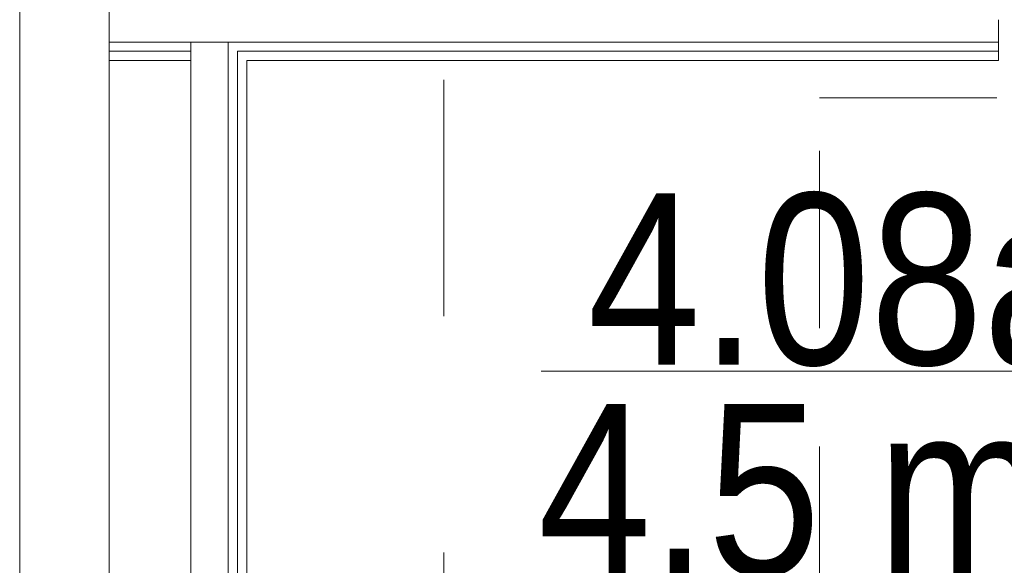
# Model space of a CAD drawing. Header units: centimetres. Extents: x -2424 to 1783, y 5 to 2907.
# Tile 61 of 99: x 530 to 663, y 1105 to 1178. Entities that reach past the tile are written whole.
import ezdxf

# ---------------------------------------------------------------- set-up
doc = ezdxf.new("R2010")
doc.units = ezdxf.units.CM
doc.linetypes.add('Oś', pattern=[222.25, 127, -31.75, 31.75, -31.75])
doc.linetypes.add('Ponad', pattern=[39.688, 23.813, -15.875])
for name, color, linetype, lineweight in [('A-AREA-IDEN', 2, 'Continuous', 13), ('A-FLOR-OVHD', 1, 'Ponad', 9), ('A-WALL', 113, 'Continuous', 13), ('A-WALL-FNSH', 113, 'Continuous', 13), ('S-GRID', 1, 'Continuous', 13)]:
    doc.layers.add(name, color=color, linetype=linetype, lineweight=lineweight)
doc.styles.add('Arial_11', font='arial.ttf', dxfattribs={"width": 0.85, "height": 23})

msp = doc.modelspace()

# ---------------------------------------------------------------- linework, layer by layer
at = {"layer": 'A-AREA-IDEN', "color": 251, "lineweight": 9}
msp.add_line((690.21, 1130.63), (600.46, 1130.63), dxfattribs=at)
at = {"layer": 'A-FLOR-OVHD', "color": 251, "lineweight": 9}
for p, q in [((637.87, 1167.33), (787.87, 1167.33)), ((637.87, 1017.33), (637.87, 1167.33))]:
    msp.add_line(p, q, dxfattribs=at)
at = {"layer": 'A-WALL', "color": 251, "lineweight": 9}
for p, q in [((530.38, 1191.83), (530.38, 1102.83)), ((542.38, 1102.83), (542.38, 1191.83)), ((661.88, 1174.83), (661.88, 1177.83)), ((542.38, 1174.83), (553.38, 1174.83)), ((542.38, 1173.58), (553.38, 1173.58)), ((553.38, 1174.83), (558.38, 1174.83)), ((553.38, 1174.83), (553.38, 1013.33)), ((558.38, 1174.83), (661.88, 1174.83)), ((558.38, 1174.83), (558.38, 1013.33)), ((559.63, 1173.58), (661.88, 1173.58)), ((559.63, 1173.58), (559.63, 1014.58))]:
    msp.add_line(p, q, dxfattribs=at)
at = {"layer": 'A-WALL-FNSH', "color": 251, "lineweight": 9}
for p, q in [((661.88, 1172.33), (661.88, 1174.83)), ((542.38, 1172.33), (553.38, 1172.33)), ((560.88, 1172.33), (661.88, 1172.33)), ((560.88, 1015.83), (560.88, 1172.33))]:
    msp.add_line(p, q, dxfattribs=at)
at = {"layer": 'S-GRID', "color": 251, "linetype": 'Oś', "lineweight": 9}
msp.add_line((587.38, 2884.27), (587.38, 27.13), dxfattribs=at)

# ---------------------------------------------------------------- texts
at = {"layer": 'A-AREA-IDEN', "color": 251, "lineweight": 9, "style": 'Arial_11', "width": 0.85}
for s, p in [('4.08a', (606.69, 1131.51)), ('4.5 m˛', (600.04, 1103.24))]:
    msp.add_text(s, height=23, dxfattribs=at).set_placement(p)

doc.saveas('drawing.dxf')
